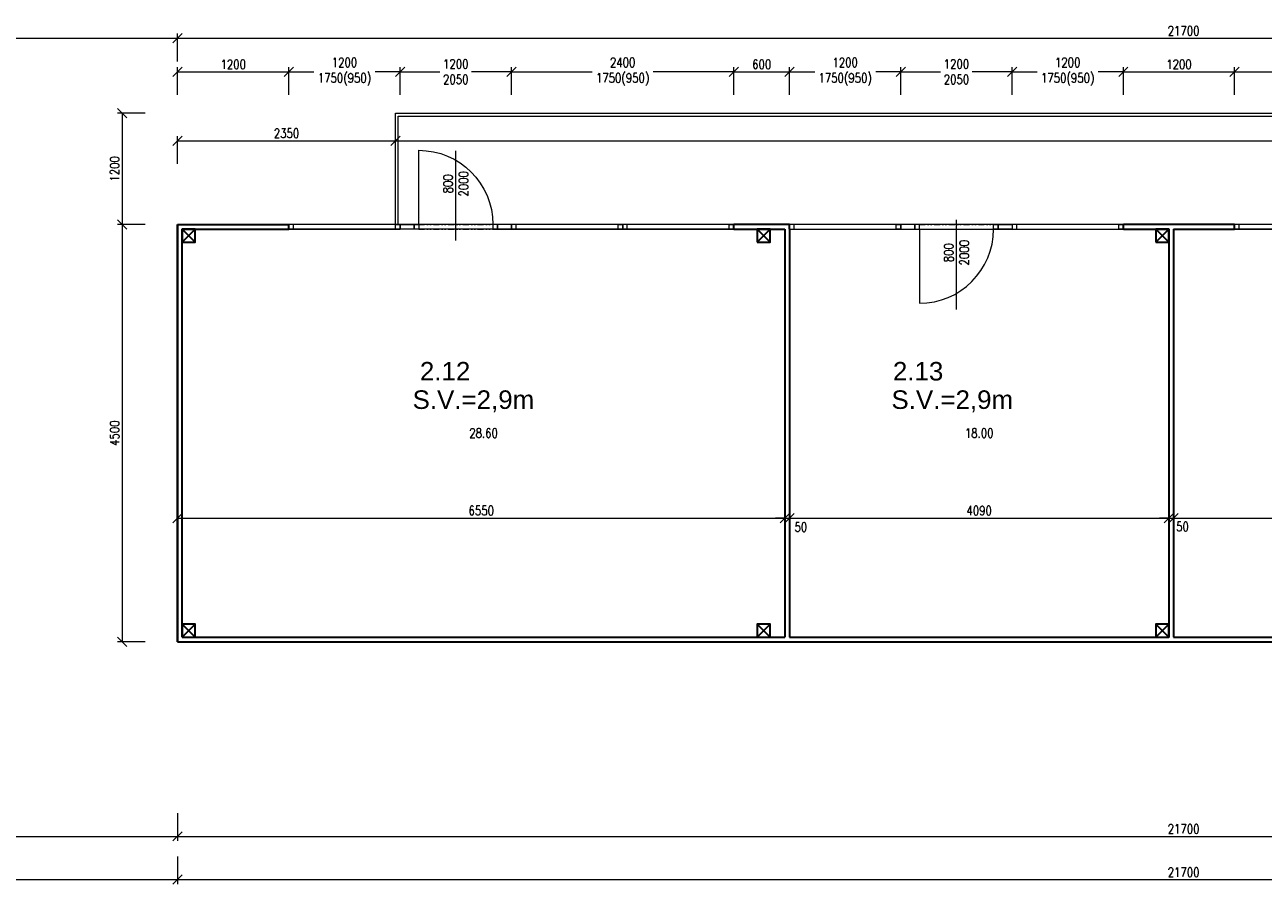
# Model space of a CAD drawing. Header units: millimetres. Extents: x -485339 to 350584, y -1189936 to 0.
# Tile 195 of 256: x 46097 to 59454, y -1083142 to -1073871. Entities that reach past the tile are written whole.
import ezdxf
from ezdxf.enums import TextEntityAlignment as Align

# ---------------------------------------------------------------- set-up
doc = ezdxf.new("R2010")
doc.units = ezdxf.units.MM
doc.header["$LTSCALE"] = 10
doc.linetypes.add('DĚLICÍ2', pattern=[15.875, 6.35, -3.175, 0, -3.175, 0, -3.175])
doc.layers.get('Defpoints').update_dxf_attribs({"color": 201})
for name, color, linetype, lineweight in [('St__otvory_dveře', 40, 'Continuous', 18), ('St_kóty', 132, 'Continuous', 18), ('St_otvory_okna', 40, 'Continuous', 18), ('St_plocha_místnosti', 250, 'Continuous', 18), ('St_popis_otvory', 40, 'Continuous', 18), ('St_sloupy_opláštění_půdorys', 25, 'Continuous', 35), ('St_čáry_obrys', 5, 'Continuous', 35), ('St_čáry_plné', 250, 'Continuous', 18)]:
    doc.layers.add(name, color=color, linetype=linetype, lineweight=lineweight)
doc.layers.add('St_plocha_místn', color=140, linetype='Continuous', lineweight=18, plot=False)
doc.styles.add('Andy', font='arial.ttf')
doc.styles.get("Standard").update_dxf_attribs({"font": 'simplex.shx', "width": 0.8})
doc.dimstyles.new('stavebníM50 vnitřní', dxfattribs={"dimtxt": 100, "dimasz": 100, "dimexe": 50, "dimexo": 100, "dimgap": 30, "dimtad": 1, "dimdec": 0, "dimtxsty": 'Standard', "dimblk": 'OBLIQUE', "dimcen": 2.5, "dimclrd": 256, "dimclre": 256, "dimclrt": 256, "dimadec": 0, "dimazin": 0, "dimtfac": 1, "dimtdec": 0, "dimtmove": 2, "dimatfit": 2, "dimldrblk": 'OBLIQUE', "dimfxl": 250, "dimfxlon": 1, "dimlwd": -1, "dimlwe": -1, "dimarcsym": 0})

# ---------------------------------------------------------------- blocks, each defined once
blk = doc.blocks.new('G$C325A9F68')
at = {"layer": 'St_otvory_okna', "ltscale": 2}
for points in [[(0, 0), (1200, 0), (1200, 50), (0, 50)], [(0, 0), (50, 0), (50, 50), (0, 50)], [(1200, 0), (1150, 0), (1150, 50), (1200, 50)]]:
    blk.add_lwpolyline(points, close=True, dxfattribs=at)
blk = doc.blocks.new('G$C51AC4435')
at = {"layer": 'St__otvory_dveře', "ltscale": 2}
for points in [[(0, 0), (50, 0), (50, -150), (0, -150)], [(0, -150), (50, -150), (50, -200), (0, -200)], [(0, -1050), (50, -1050), (50, -1000), (0, -1000)], [(0, -1200), (50, -1200), (50, -1050), (0, -1050)]]:
    blk.add_lwpolyline(points, close=True, dxfattribs=at)
at = {"layer": 'St__otvory_dveře', "linetype": 'DĚLICÍ2'}
for points in [[(0, -1000), (0, -200)], [(50, -1000), (50, -200)]]:
    blk.add_lwpolyline(points, dxfattribs=at)
at = {"layer": 'St__otvory_dveře', "ltscale": 2}
blk.add_lwpolyline([(50, -1000), (850, -1000)], dxfattribs=at)
blk.add_arc((50, -1000), 800, 0, 90, dxfattribs=at)
blk = doc.blocks.new('G$C2F820337')
at = {"layer": 'St_sloupy_opláštění_půdorys', "ltscale": 2}
blk.add_lwpolyline([(-70, -70), (70, -70), (70, 70), (-70, 70)], close=True, dxfattribs=at)
for points in [[(-70, 70), (70, -70)], [(70, 70), (-70, -70)]]:
    blk.add_lwpolyline(points, dxfattribs=at)
blk = doc.blocks.new('_OBLIQUE')
at = {"color": 0, "linetype": 'ByBlock'}
blk.add_line((-0.5, -0.5), (0.5, 0.5), dxfattribs=at)
blk = doc.blocks.new('*D6195')
at = {"layer": 'Defpoints', "color": 0}
for p in [(47745, -1076026), (47146, -1080526), (47745, -1080526)]:
    blk.add_point(p, dxfattribs=at)
at = {"layer": 'St_kóty'}
for p, q in [((47396, -1076026), (47096, -1076026)), ((47146, -1076026), (47146, -1080526)), ((47396, -1080526), (47096, -1080526))]:
    blk.add_line(p, q, dxfattribs=at)
at = {"layer": 'St_kóty', "linetype": 'ByBlock', "xscale": 100, "yscale": 100, "zscale": 100}
for p, rotation in [((47146, -1076026), 90), ((47146, -1080526), 270)]:
    blk.add_blockref('_OBLIQUE', p, dxfattribs=dict(at, rotation=rotation))
at = {"layer": 'St_kóty', "insert": (47066, -1078276), "char_height": 100, "attachment_point": 5, "rotation": 90}
blk.add_mtext('4500', dxfattribs=at)
blk = doc.blocks.new('*D6196')
at = {"layer": 'Defpoints', "color": 0}
for p in [(50095, -1074826), (47146, -1076026), (47745, -1076026)]:
    blk.add_point(p, dxfattribs=at)
at = {"layer": 'St_kóty'}
for p, q in [((47396, -1074826), (47096, -1074826)), ((47146, -1074826), (47146, -1076026)), ((47396, -1076026), (47096, -1076026))]:
    blk.add_line(p, q, dxfattribs=at)
at = {"layer": 'St_kóty', "linetype": 'ByBlock', "xscale": 100, "yscale": 100, "zscale": 100}
for p, rotation in [((47146, -1074826), 90), ((47146, -1076026), 270)]:
    blk.add_blockref('_OBLIQUE', p, dxfattribs=dict(at, rotation=rotation))
at = {"layer": 'St_kóty', "insert": (47066, -1075426), "char_height": 100, "attachment_point": 5, "rotation": 90}
blk.add_mtext('1200', dxfattribs=at)
blk = doc.blocks.new('*D6197')
at = {"layer": 'Defpoints', "color": 0}
for p in [(48945, -1074378), (47745, -1076026), (48945, -1076051)]:
    blk.add_point(p, dxfattribs=at)
at = {"layer": 'St_kóty'}
for p, q in [((47745, -1074628), (47745, -1074328)), ((47745, -1074378), (48945, -1074378)), ((48945, -1074628), (48945, -1074328))]:
    blk.add_line(p, q, dxfattribs=at)
at = {"layer": 'St_kóty', "linetype": 'ByBlock', "xscale": 100, "yscale": 100, "zscale": 100, "rotation": 180}
blk.add_blockref('_OBLIQUE', (47745, -1074378), dxfattribs=at)
at = {"layer": 'St_kóty', "linetype": 'ByBlock', "xscale": 100, "yscale": 100, "zscale": 100}
blk.add_blockref('_OBLIQUE', (48945, -1074378), dxfattribs=at)
at = {"layer": 'St_kóty', "insert": (48345, -1074298), "char_height": 100, "attachment_point": 5}
blk.add_mtext('1200', dxfattribs=at)
blk = doc.blocks.new('*D6198')
at = {"layer": 'Defpoints', "color": 0}
for p in [(50145, -1074378), (48945, -1076051), (50145, -1076051)]:
    blk.add_point(p, dxfattribs=at)
at = {"layer": 'St_kóty'}
for p, q in [((48945, -1074628), (48945, -1074328)), ((48945, -1074378), (49216, -1074378)), ((50145, -1074378), (49874, -1074378)), ((50145, -1074628), (50145, -1074328))]:
    blk.add_line(p, q, dxfattribs=at)
at = {"layer": 'St_kóty', "linetype": 'ByBlock', "xscale": 100, "yscale": 100, "zscale": 100, "rotation": 180}
blk.add_blockref('_OBLIQUE', (48945, -1074378), dxfattribs=at)
at = {"layer": 'St_kóty', "linetype": 'ByBlock', "xscale": 100, "yscale": 100, "zscale": 100}
blk.add_blockref('_OBLIQUE', (50145, -1074378), dxfattribs=at)
at = {"layer": 'St_kóty', "insert": (49545, -1074378), "char_height": 100, "attachment_point": 5}
blk.add_mtext('1200\\P1750(950)', dxfattribs=at)
blk = doc.blocks.new('*D6199')
at = {"layer": 'Defpoints', "color": 0}
for p in [(51345, -1074378), (50145, -1076051), (51345, -1076051)]:
    blk.add_point(p, dxfattribs=at)
at = {"layer": 'St_kóty'}
for p, q in [((50145, -1074628), (50145, -1074328)), ((50145, -1074378), (50574, -1074378)), ((51345, -1074378), (50916, -1074378)), ((51345, -1074628), (51345, -1074328))]:
    blk.add_line(p, q, dxfattribs=at)
at = {"layer": 'St_kóty', "linetype": 'ByBlock', "xscale": 100, "yscale": 100, "zscale": 100, "rotation": 180}
blk.add_blockref('_OBLIQUE', (50145, -1074378), dxfattribs=at)
at = {"layer": 'St_kóty', "linetype": 'ByBlock', "xscale": 100, "yscale": 100, "zscale": 100}
blk.add_blockref('_OBLIQUE', (51345, -1074378), dxfattribs=at)
at = {"layer": 'St_kóty', "insert": (50745, -1074378), "char_height": 100, "attachment_point": 5}
blk.add_mtext('1200\\P2050', dxfattribs=at)
blk = doc.blocks.new('*D6200')
at = {"layer": 'Defpoints', "color": 0}
for p in [(53745, -1074378), (51345, -1076051), (53745, -1076051)]:
    blk.add_point(p, dxfattribs=at)
at = {"layer": 'St_kóty'}
for p, q in [((51345, -1074628), (51345, -1074328)), ((51345, -1074378), (52216, -1074378)), ((53745, -1074378), (52874, -1074378)), ((53745, -1074628), (53745, -1074328))]:
    blk.add_line(p, q, dxfattribs=at)
at = {"layer": 'St_kóty', "linetype": 'ByBlock', "xscale": 100, "yscale": 100, "zscale": 100, "rotation": 180}
blk.add_blockref('_OBLIQUE', (51345, -1074378), dxfattribs=at)
at = {"layer": 'St_kóty', "linetype": 'ByBlock', "xscale": 100, "yscale": 100, "zscale": 100}
blk.add_blockref('_OBLIQUE', (53745, -1074378), dxfattribs=at)
at = {"layer": 'St_kóty', "insert": (52545, -1074378), "char_height": 100, "attachment_point": 5}
blk.add_mtext('2400\\P1750(950)', dxfattribs=at)
blk = doc.blocks.new('*D6201')
at = {"layer": 'Defpoints', "color": 0}
for p in [(54345, -1074378), (53745, -1076051), (54345, -1076051)]:
    blk.add_point(p, dxfattribs=at)
at = {"layer": 'St_kóty'}
for p, q in [((53745, -1074628), (53745, -1074328)), ((53745, -1074378), (54345, -1074378)), ((54345, -1074628), (54345, -1074328))]:
    blk.add_line(p, q, dxfattribs=at)
at = {"layer": 'St_kóty', "linetype": 'ByBlock', "xscale": 100, "yscale": 100, "zscale": 100, "rotation": 180}
blk.add_blockref('_OBLIQUE', (53745, -1074378), dxfattribs=at)
at = {"layer": 'St_kóty', "linetype": 'ByBlock', "xscale": 100, "yscale": 100, "zscale": 100}
blk.add_blockref('_OBLIQUE', (54345, -1074378), dxfattribs=at)
at = {"layer": 'St_kóty', "insert": (54045, -1074298), "char_height": 100, "attachment_point": 5}
blk.add_mtext('600', dxfattribs=at)
blk = doc.blocks.new('*D6202')
at = {"layer": 'Defpoints', "color": 0}
for p in [(55545, -1074378), (54345, -1076051), (55545, -1076051)]:
    blk.add_point(p, dxfattribs=at)
at = {"layer": 'St_kóty'}
for p, q in [((54345, -1074628), (54345, -1074328)), ((54345, -1074378), (54616, -1074378)), ((55545, -1074378), (55274, -1074378)), ((55545, -1074628), (55545, -1074328))]:
    blk.add_line(p, q, dxfattribs=at)
at = {"layer": 'St_kóty', "linetype": 'ByBlock', "xscale": 100, "yscale": 100, "zscale": 100, "rotation": 180}
blk.add_blockref('_OBLIQUE', (54345, -1074378), dxfattribs=at)
at = {"layer": 'St_kóty', "linetype": 'ByBlock', "xscale": 100, "yscale": 100, "zscale": 100}
blk.add_blockref('_OBLIQUE', (55545, -1074378), dxfattribs=at)
at = {"layer": 'St_kóty', "insert": (54945, -1074378), "char_height": 100, "attachment_point": 5}
blk.add_mtext('1200\\P1750(950)', dxfattribs=at)
blk = doc.blocks.new('*D6203')
at = {"layer": 'Defpoints', "color": 0}
for p in [(56745, -1074378), (55545, -1076051), (56745, -1076051)]:
    blk.add_point(p, dxfattribs=at)
at = {"layer": 'St_kóty'}
for p, q in [((55545, -1074628), (55545, -1074328)), ((55545, -1074378), (55974, -1074378)), ((56745, -1074378), (56316, -1074378)), ((56745, -1074628), (56745, -1074328))]:
    blk.add_line(p, q, dxfattribs=at)
at = {"layer": 'St_kóty', "linetype": 'ByBlock', "xscale": 100, "yscale": 100, "zscale": 100, "rotation": 180}
blk.add_blockref('_OBLIQUE', (55545, -1074378), dxfattribs=at)
at = {"layer": 'St_kóty', "linetype": 'ByBlock', "xscale": 100, "yscale": 100, "zscale": 100}
blk.add_blockref('_OBLIQUE', (56745, -1074378), dxfattribs=at)
at = {"layer": 'St_kóty', "insert": (56145, -1074378), "char_height": 100, "attachment_point": 5}
blk.add_mtext('1200\\P2050', dxfattribs=at)
blk = doc.blocks.new('*D6204')
at = {"layer": 'Defpoints', "color": 0}
for p in [(57945, -1074378), (57945, -1076026), (56745, -1076051)]:
    blk.add_point(p, dxfattribs=at)
at = {"layer": 'St_kóty'}
for p, q in [((56745, -1074628), (56745, -1074328)), ((56745, -1074378), (57016, -1074378)), ((57945, -1074378), (57674, -1074378)), ((57945, -1074628), (57945, -1074328))]:
    blk.add_line(p, q, dxfattribs=at)
at = {"layer": 'St_kóty', "linetype": 'ByBlock', "xscale": 100, "yscale": 100, "zscale": 100, "rotation": 180}
blk.add_blockref('_OBLIQUE', (56745, -1074378), dxfattribs=at)
at = {"layer": 'St_kóty', "linetype": 'ByBlock', "xscale": 100, "yscale": 100, "zscale": 100}
blk.add_blockref('_OBLIQUE', (57945, -1074378), dxfattribs=at)
at = {"layer": 'St_kóty', "insert": (57345, -1074378), "char_height": 100, "attachment_point": 5}
blk.add_mtext('1200\\P1750(950)', dxfattribs=at)
blk = doc.blocks.new('*D6205')
at = {"layer": 'Defpoints', "color": 0}
for p in [(59145, -1074378), (57945, -1076026), (59145, -1076026)]:
    blk.add_point(p, dxfattribs=at)
at = {"layer": 'St_kóty'}
for p, q in [((57945, -1074628), (57945, -1074328)), ((57945, -1074378), (59145, -1074378)), ((59145, -1074628), (59145, -1074328))]:
    blk.add_line(p, q, dxfattribs=at)
at = {"layer": 'St_kóty', "linetype": 'ByBlock', "xscale": 100, "yscale": 100, "zscale": 100, "rotation": 180}
blk.add_blockref('_OBLIQUE', (57945, -1074378), dxfattribs=at)
at = {"layer": 'St_kóty', "linetype": 'ByBlock', "xscale": 100, "yscale": 100, "zscale": 100}
blk.add_blockref('_OBLIQUE', (59145, -1074378), dxfattribs=at)
at = {"layer": 'St_kóty', "insert": (58545, -1074298), "char_height": 100, "attachment_point": 5}
blk.add_mtext('1200', dxfattribs=at)
blk = doc.blocks.new('*D6206')
at = {"layer": 'Defpoints', "color": 0}
for p in [(61545, -1074378), (59145, -1076026), (61545, -1076051)]:
    blk.add_point(p, dxfattribs=at)
at = {"layer": 'St_kóty'}
for p, q in [((59145, -1074628), (59145, -1074328)), ((59145, -1074378), (60016, -1074378)), ((61545, -1074378), (60674, -1074378)), ((61545, -1074628), (61545, -1074328))]:
    blk.add_line(p, q, dxfattribs=at)
at = {"layer": 'St_kóty', "linetype": 'ByBlock', "xscale": 100, "yscale": 100, "zscale": 100, "rotation": 180}
blk.add_blockref('_OBLIQUE', (59145, -1074378), dxfattribs=at)
at = {"layer": 'St_kóty', "linetype": 'ByBlock', "xscale": 100, "yscale": 100, "zscale": 100}
blk.add_blockref('_OBLIQUE', (61545, -1074378), dxfattribs=at)
at = {"layer": 'St_kóty', "insert": (60345, -1074378), "char_height": 100, "attachment_point": 5}
blk.add_mtext('2400\\P1750(950)', dxfattribs=at)
blk = doc.blocks.new('*D6220')
at = {"layer": 'Defpoints', "color": 0}
for p in [(50095, -1075122), (50095, -1075426), (47745, -1076026)]:
    blk.add_point(p, dxfattribs=at)
at = {"layer": 'St_kóty'}
for p, q in [((47745, -1075372), (47745, -1075072)), ((50095, -1075326), (50095, -1075072)), ((47745, -1075122), (50095, -1075122))]:
    blk.add_line(p, q, dxfattribs=at)
at = {"layer": 'St_kóty', "linetype": 'ByBlock', "xscale": 100, "yscale": 100, "zscale": 100, "rotation": 180}
blk.add_blockref('_OBLIQUE', (47745, -1075122), dxfattribs=at)
at = {"layer": 'St_kóty', "linetype": 'ByBlock', "xscale": 100, "yscale": 100, "zscale": 100}
blk.add_blockref('_OBLIQUE', (50095, -1075122), dxfattribs=at)
at = {"layer": 'St_kóty', "insert": (48920, -1075042), "char_height": 100, "attachment_point": 5}
blk.add_mtext('2350', dxfattribs=at)
blk = doc.blocks.new('*D6221')
at = {"layer": 'Defpoints', "color": 0}
for p in [(70345, -1074826), (70345, -1075122), (50095, -1075426)]:
    blk.add_point(p, dxfattribs=at)
at = {"layer": 'St_kóty'}
for p, q in [((70345, -1074926), (70345, -1075172)), ((50095, -1075326), (50095, -1075072)), ((50095, -1075122), (70345, -1075122))]:
    blk.add_line(p, q, dxfattribs=at)
at = {"layer": 'St_kóty', "linetype": 'ByBlock', "xscale": 100, "yscale": 100, "zscale": 100, "rotation": 180}
blk.add_blockref('_OBLIQUE', (50095, -1075122), dxfattribs=at)
at = {"layer": 'St_kóty', "linetype": 'ByBlock', "xscale": 100, "yscale": 100, "zscale": 100}
blk.add_blockref('_OBLIQUE', (70345, -1075122), dxfattribs=at)
at = {"layer": 'St_kóty', "insert": (60220, -1075042), "char_height": 100, "attachment_point": 5}
blk.add_mtext('20250', dxfattribs=at)
blk = doc.blocks.new('*D6223')
at = {"layer": 'Defpoints', "color": 0}
for p in [(54295, -1079192), (47745, -1080526), (54295, -1080476)]:
    blk.add_point(p, dxfattribs=at)
at = {"layer": 'St_kóty'}
for p, q in [((47745, -1079442), (47745, -1079142)), ((47745, -1079192), (54295, -1079192)), ((54295, -1079442), (54295, -1079142))]:
    blk.add_line(p, q, dxfattribs=at)
at = {"layer": 'St_kóty', "linetype": 'ByBlock', "xscale": 100, "yscale": 100, "zscale": 100, "rotation": 180}
blk.add_blockref('_OBLIQUE', (47745, -1079192), dxfattribs=at)
at = {"layer": 'St_kóty', "linetype": 'ByBlock', "xscale": 100, "yscale": 100, "zscale": 100}
blk.add_blockref('_OBLIQUE', (54295, -1079192), dxfattribs=at)
at = {"layer": 'St_kóty', "insert": (51020, -1079112), "char_height": 100, "attachment_point": 5}
blk.add_mtext('6550', dxfattribs=at)
blk = doc.blocks.new('*D6224')
at = {"layer": 'Defpoints', "color": 0}
for p in [(54345, -1079192), (54295, -1080476), (54345, -1080476)]:
    blk.add_point(p, dxfattribs=at)
at = {"layer": 'St_kóty'}
for p, q in [((54295, -1079192), (54195, -1079192)), ((54295, -1079442), (54295, -1079142)), ((54295, -1079192), (54345, -1079192)), ((54345, -1079442), (54345, -1079142)), ((54345, -1079192), (54445, -1079192))]:
    blk.add_line(p, q, dxfattribs=at)
at = {"layer": 'St_kóty', "linetype": 'ByBlock', "xscale": 100, "yscale": 100, "zscale": 100}
blk.add_blockref('_OBLIQUE', (54295, -1079192), dxfattribs=at)
at = {"layer": 'St_kóty', "linetype": 'ByBlock', "xscale": 100, "yscale": 100, "zscale": 100, "rotation": 180}
blk.add_blockref('_OBLIQUE', (54345, -1079192), dxfattribs=at)
at = {"layer": 'St_kóty', "insert": (54467, -1079289), "char_height": 100, "attachment_point": 5}
blk.add_mtext('50', dxfattribs=at)
blk = doc.blocks.new('*D6225')
at = {"layer": 'Defpoints', "color": 0}
for p in [(58435, -1079192), (58435, -1080336), (54345, -1080476)]:
    blk.add_point(p, dxfattribs=at)
at = {"layer": 'St_kóty'}
for p, q in [((54345, -1079442), (54345, -1079142)), ((54345, -1079192), (58435, -1079192)), ((58435, -1079442), (58435, -1079142))]:
    blk.add_line(p, q, dxfattribs=at)
at = {"layer": 'St_kóty', "linetype": 'ByBlock', "xscale": 100, "yscale": 100, "zscale": 100, "rotation": 180}
blk.add_blockref('_OBLIQUE', (54345, -1079192), dxfattribs=at)
at = {"layer": 'St_kóty', "linetype": 'ByBlock', "xscale": 100, "yscale": 100, "zscale": 100}
blk.add_blockref('_OBLIQUE', (58435, -1079192), dxfattribs=at)
at = {"layer": 'St_kóty', "insert": (56390, -1079112), "char_height": 100, "attachment_point": 5}
blk.add_mtext('4090', dxfattribs=at)
blk = doc.blocks.new('*D6226')
at = {"layer": 'Defpoints', "color": 0}
for p in [(58485, -1079192), (58435, -1080336), (58485, -1080476)]:
    blk.add_point(p, dxfattribs=at)
at = {"layer": 'St_kóty'}
for p, q in [((58435, -1079192), (58335, -1079192)), ((58435, -1079442), (58435, -1079142)), ((58435, -1079192), (58485, -1079192)), ((58485, -1079442), (58485, -1079142)), ((58485, -1079192), (58585, -1079192))]:
    blk.add_line(p, q, dxfattribs=at)
at = {"layer": 'St_kóty', "linetype": 'ByBlock', "xscale": 100, "yscale": 100, "zscale": 100}
blk.add_blockref('_OBLIQUE', (58435, -1079192), dxfattribs=at)
at = {"layer": 'St_kóty', "linetype": 'ByBlock', "xscale": 100, "yscale": 100, "zscale": 100, "rotation": 180}
blk.add_blockref('_OBLIQUE', (58485, -1079192), dxfattribs=at)
at = {"layer": 'St_kóty', "insert": (58583, -1079284), "char_height": 100, "attachment_point": 5}
blk.add_mtext('50', dxfattribs=at)
blk = doc.blocks.new('*D6227')
at = {"layer": 'Defpoints', "color": 0}
for p in [(63145, -1079192), (58485, -1080476), (63145, -1080476)]:
    blk.add_point(p, dxfattribs=at)
at = {"layer": 'St_kóty'}
for p, q in [((58485, -1079442), (58485, -1079142)), ((58485, -1079192), (63145, -1079192)), ((63145, -1079442), (63145, -1079142))]:
    blk.add_line(p, q, dxfattribs=at)
at = {"layer": 'St_kóty', "linetype": 'ByBlock', "xscale": 100, "yscale": 100, "zscale": 100, "rotation": 180}
blk.add_blockref('_OBLIQUE', (58485, -1079192), dxfattribs=at)
at = {"layer": 'St_kóty', "linetype": 'ByBlock', "xscale": 100, "yscale": 100, "zscale": 100}
blk.add_blockref('_OBLIQUE', (63145, -1079192), dxfattribs=at)
at = {"layer": 'St_kóty', "insert": (60815, -1079112), "char_height": 100, "attachment_point": 5}
blk.add_mtext('4660', dxfattribs=at)
blk = doc.blocks.new('*D6239')
at = {"layer": 'Defpoints', "color": 0}
for p in [(47745, -1074017), (39915, -1076026), (47745, -1076026)]:
    blk.add_point(p, dxfattribs=at)
at = {"layer": 'St_kóty'}
for p, q in [((39915, -1074267), (39915, -1073967)), ((39915, -1074017), (47745, -1074017)), ((47745, -1074267), (47745, -1073967))]:
    blk.add_line(p, q, dxfattribs=at)
at = {"layer": 'St_kóty', "linetype": 'ByBlock', "xscale": 100, "yscale": 100, "zscale": 100, "rotation": 180}
blk.add_blockref('_OBLIQUE', (39915, -1074017), dxfattribs=at)
at = {"layer": 'St_kóty', "linetype": 'ByBlock', "xscale": 100, "yscale": 100, "zscale": 100}
blk.add_blockref('_OBLIQUE', (47745, -1074017), dxfattribs=at)
at = {"layer": 'St_kóty', "insert": (43830, -1073937), "char_height": 100, "attachment_point": 5}
blk.add_mtext('7830', dxfattribs=at)
blk = doc.blocks.new('*D6240')
at = {"layer": 'Defpoints', "color": 0}
for p in [(69445, -1074017), (47745, -1076026), (69445, -1076026)]:
    blk.add_point(p, dxfattribs=at)
at = {"layer": 'St_kóty'}
for p, q in [((47745, -1074267), (47745, -1073967)), ((47745, -1074017), (69445, -1074017)), ((69445, -1074267), (69445, -1073967))]:
    blk.add_line(p, q, dxfattribs=at)
at = {"layer": 'St_kóty', "linetype": 'ByBlock', "xscale": 100, "yscale": 100, "zscale": 100, "rotation": 180}
blk.add_blockref('_OBLIQUE', (47745, -1074017), dxfattribs=at)
at = {"layer": 'St_kóty', "linetype": 'ByBlock', "xscale": 100, "yscale": 100, "zscale": 100}
blk.add_blockref('_OBLIQUE', (69445, -1074017), dxfattribs=at)
at = {"layer": 'St_kóty', "insert": (58595, -1073937), "char_height": 100, "attachment_point": 5}
blk.add_mtext('21700', dxfattribs=at)
blk = doc.blocks.new('*D6301')
at = {"layer": 'Defpoints', "color": 0}
for p in [(39915, -1080821), (47745, -1080821), (47745, -1082625)]:
    blk.add_point(p, dxfattribs=at)
at = {"layer": 'St_kóty'}
for p, q in [((39915, -1082375), (39915, -1082675)), ((47745, -1082375), (47745, -1082675)), ((39915, -1082625), (47745, -1082625))]:
    blk.add_line(p, q, dxfattribs=at)
at = {"layer": 'St_kóty', "linetype": 'ByBlock', "xscale": 100, "yscale": 100, "zscale": 100, "rotation": 180}
blk.add_blockref('_OBLIQUE', (39915, -1082625), dxfattribs=at)
at = {"layer": 'St_kóty', "linetype": 'ByBlock', "xscale": 100, "yscale": 100, "zscale": 100}
blk.add_blockref('_OBLIQUE', (47745, -1082625), dxfattribs=at)
at = {"layer": 'St_kóty', "insert": (43830, -1082545), "char_height": 100, "attachment_point": 5}
blk.add_mtext('7830', dxfattribs=at)
blk = doc.blocks.new('*D6302')
at = {"layer": 'Defpoints', "color": 0}
for p in [(47745, -1080821), (69445, -1080821), (69445, -1082625)]:
    blk.add_point(p, dxfattribs=at)
at = {"layer": 'St_kóty'}
for p, q in [((47745, -1082375), (47745, -1082675)), ((69445, -1082375), (69445, -1082675)), ((47745, -1082625), (69445, -1082625))]:
    blk.add_line(p, q, dxfattribs=at)
at = {"layer": 'St_kóty', "linetype": 'ByBlock', "xscale": 100, "yscale": 100, "zscale": 100, "rotation": 180}
blk.add_blockref('_OBLIQUE', (47745, -1082625), dxfattribs=at)
at = {"layer": 'St_kóty', "linetype": 'ByBlock', "xscale": 100, "yscale": 100, "zscale": 100}
blk.add_blockref('_OBLIQUE', (69445, -1082625), dxfattribs=at)
at = {"layer": 'St_kóty', "insert": (58595, -1082545), "char_height": 100, "attachment_point": 5}
blk.add_mtext('21700', dxfattribs=at)
blk = doc.blocks.new('*D6327')
at = {"layer": 'Defpoints', "color": 0}
for p in [(39915, -1080526), (47745, -1080526), (47745, -1083092)]:
    blk.add_point(p, dxfattribs=at)
at = {"layer": 'St_kóty'}
for p, q in [((39915, -1082842), (39915, -1083142)), ((47745, -1082842), (47745, -1083142)), ((39915, -1083092), (47745, -1083092))]:
    blk.add_line(p, q, dxfattribs=at)
at = {"layer": 'St_kóty', "linetype": 'ByBlock', "xscale": 100, "yscale": 100, "zscale": 100, "rotation": 180}
blk.add_blockref('_OBLIQUE', (39915, -1083092), dxfattribs=at)
at = {"layer": 'St_kóty', "linetype": 'ByBlock', "xscale": 100, "yscale": 100, "zscale": 100}
blk.add_blockref('_OBLIQUE', (47745, -1083092), dxfattribs=at)
at = {"layer": 'St_kóty', "insert": (43830, -1083012), "char_height": 100, "attachment_point": 5}
blk.add_mtext('7830', dxfattribs=at)
blk = doc.blocks.new('*D6328')
at = {"layer": 'Defpoints', "color": 0}
for p in [(47745, -1080526), (69445, -1080526), (69445, -1083092)]:
    blk.add_point(p, dxfattribs=at)
at = {"layer": 'St_kóty'}
for p, q in [((47745, -1082842), (47745, -1083142)), ((69445, -1082842), (69445, -1083142)), ((47745, -1083092), (69445, -1083092))]:
    blk.add_line(p, q, dxfattribs=at)
at = {"layer": 'St_kóty', "linetype": 'ByBlock', "xscale": 100, "yscale": 100, "zscale": 100, "rotation": 180}
blk.add_blockref('_OBLIQUE', (47745, -1083092), dxfattribs=at)
at = {"layer": 'St_kóty', "linetype": 'ByBlock', "xscale": 100, "yscale": 100, "zscale": 100}
blk.add_blockref('_OBLIQUE', (69445, -1083092), dxfattribs=at)
at = {"layer": 'St_kóty', "insert": (58595, -1083012), "char_height": 100, "attachment_point": 5}
blk.add_mtext('21700', dxfattribs=at)

msp = doc.modelspace()

# ---------------------------------------------------------------- linework, layer by layer
at = {"layer": 'St_plocha_místn'}
for points in [[(50095.3, -1074825.7), (70345.3, -1074825.7), (70345.3, -1076225.7), (69445.3, -1076225.7), (69445.3, -1076025.7), (50095.3, -1076025.7)], [(47795.3, -1080475.7), (54295.3, -1080475.7), (54295.3, -1076075.7), (47795.3, -1076075.7)], [(54345.3, -1076075.7), (58435.3, -1076075.7), (58435.3, -1080475.7), (54345.3, -1080475.7)], [(58485.3, -1080475.7), (63145.3, -1080475.7), (63145.3, -1076075.7), (58485.3, -1076075.7)]]:
    msp.add_lwpolyline(points, close=True, dxfattribs=at)
at = {"layer": 'St_popis_otvory'}
for points in [[(50745.3, -1076198.6), (50745.3, -1075232.4)], [(56145.3, -1076941.5), (56145.3, -1075975.3)]]:
    msp.add_lwpolyline(points, dxfattribs=at)
at = {"layer": 'St_čáry_obrys', "ltscale": 2}
msp.add_lwpolyline([(47745.3, -1076025.7), (47745.3, -1080525.7)], dxfattribs=at)
at = {"layer": 'St_čáry_obrys'}
for points in [[(47745.3, -1080525.7), (47745.3, -1076025.7)], [(47745.3, -1076025.7), (47924.2, -1076025.7), (48945.3, -1076025.7)], [(48945.3, -1076075.7), (48945.3, -1076025.7)], [(53745.3, -1076075.7), (53745.3, -1076025.7)], [(54345.3, -1076025.7), (53745.3, -1076025.7)], [(54345.3, -1076075.7), (54345.3, -1076025.7)], [(57945.3, -1076075.7), (57945.3, -1076025.7)], [(59145.3, -1076025.7), (57945.3, -1076025.7)], [(59145.3, -1076075.7), (59145.3, -1076025.7)], [(47795.3, -1080475.7), (47795.3, -1076075.7)], [(47795.3, -1076075.7), (47924.2, -1076075.7), (48945.3, -1076075.7)], [(53745.3, -1076075.7), (54295.3, -1076075.7)], [(54295.3, -1076075.7), (54295.3, -1080475.7)], [(54345.3, -1076075.7), (54345.3, -1080475.7)], [(57945.3, -1076075.7), (58435.3, -1076075.7)], [(58435.3, -1076075.7), (58435.3, -1080475.7)], [(58485.3, -1076075.7), (59145.3, -1076075.7)], [(58485.3, -1076075.7), (58485.3, -1080475.7)], [(47745.3, -1080525.7), (69445.3, -1080525.7)], [(47795.3, -1080475.7), (54295.3, -1080475.7)], [(54345.3, -1080475.7), (58435.3, -1080475.7)], [(58485.3, -1080475.7), (63145.3, -1080475.7)]]:
    msp.add_lwpolyline(points, dxfattribs=at)
at = {"layer": 'St_čáry_plné'}
for points in [[(50095.3, -1076025.7), (50095.3, -1074825.7), (69445.3, -1074825.7), (70345.3, -1074825.7), (70345.3, -1079225.7)], [(50125.3, -1076025.7), (50125.3, -1074855.7), (69445.3, -1074855.7), (70315.3, -1074855.7), (70315.3, -1079255.7)]]:
    msp.add_lwpolyline(points, dxfattribs=at)

# ---------------------------------------------------------------- block references
at = {"layer": 'St__otvory_dveře', "ltscale": 2, "xscale": -1, "rotation": 270}
msp.add_blockref('G$C51AC4435', (51345.3, -1076075.7), dxfattribs=at)
at = {"layer": 'St__otvory_dveře', "ltscale": 2, "rotation": 270}
msp.add_blockref('G$C51AC4435', (56745.3, -1076025.7), dxfattribs=at)
at = {"layer": 'St_otvory_okna', "ltscale": 2}
for p in [(48945.3, -1076075.7), (51345.3, -1076075.7), (52545.3, -1076075.7), (54345.3, -1076075.7), (56745.3, -1076075.7), (59145.3, -1076075.7)]:
    msp.add_blockref('G$C325A9F68', p, dxfattribs=at)
at = {"layer": 'St_sloupy_opláštění_půdorys', "ltscale": 2}
for p in [(47865.3, -1076145.7), (54065.3, -1076145.7), (58365.3, -1076145.7), (47865.3, -1080405.7), (54065.3, -1080405.7), (58365.3, -1080405.7)]:
    msp.add_blockref('G$C2F820337', p, dxfattribs=at)

# ---------------------------------------------------------------- texts
at = {"layer": 'St_plocha_místn', "width": 0.8}
for s, p in [('28.60', (51045.3, -1078275.7)), ('18.00', (56390.3, -1078275.7))]:
    msp.add_text(s, height=100, dxfattribs=at).set_placement(p, align=Align.MIDDLE_CENTER)
at = {"layer": 'St_plocha_místnosti', "ltscale": 2, "style": 'Andy'}
for s, p in [('2.12', (50358.2, -1077708.3)), ('2.13', (55459.7, -1077708.3)), ('S.V.=2,9m', (50279.3, -1078014.9)), ('S.V.=2,9m', (55444.1, -1078014.9))]:
    msp.add_text(s, height=200, dxfattribs=at).set_placement(p)
at = {"layer": 'St_popis_otvory', "char_height": 100, "width": 1342.526, "attachment_point": 5, "rotation": 90}
for insert in [(50745.3, -1075587.4), (56145.3, -1076330.2)]:
    msp.add_mtext('800\\P2000', dxfattribs=dict(at, insert=insert))

# ---------------------------------------------------------------- dimensions: what is measured, and where the dimension line sits
at = {"layer": 'St_kóty'}
for base, p1, p2, picture, middle in [((47745.3, -1074017.1), (39915.3, -1076025.7), (47745.3, -1076025.7), '*D6239', (43830.3, -1073937.1)), ((69445.3, -1074017.1), (47745.3, -1076025.7), (69445.3, -1076025.7), '*D6240', (58595.3, -1073937.1)), ((48945.3, -1074377.8), (47745.3, -1076025.7), (48945.3, -1076050.7), '*D6197', (48345.3, -1074297.8)), ((54345.3, -1074377.8), (53745.3, -1076050.7), (54345.3, -1076050.7), '*D6201', (54045.3, -1074297.8)), ((59145.3, -1074377.8), (57945.3, -1076025.7), (59145.3, -1076025.7), '*D6205', (58545.3, -1074297.8)), ((70345.3, -1075121.6), (50095.3, -1075425.7), (70345.3, -1074825.7), '*D6221', (60220.3, -1075041.6)), ((50095.3, -1075121.6), (47745.3, -1076025.7), (50095.3, -1075425.7), '*D6220', (48920.3, -1075041.6)), ((54295.3, -1079191.7), (47745.3, -1080525.7), (54295.3, -1080475.7), '*D6223', (51020.3, -1079111.7)), ((58435.3, -1079191.7), (54345.3, -1080475.7), (58435.3, -1080335.7), '*D6225', (56390.3, -1079111.7)), ((63145.3, -1079191.7), (58485.3, -1080475.7), (63145.3, -1080475.7), '*D6227', (60815.3, -1079111.7)), ((47745.3, -1083091.6), (39915.3, -1080525.7), (47745.3, -1080525.7), '*D6327', (43830.3, -1083011.6)), ((69445.3, -1083091.6), (47745.3, -1080525.7), (69445.3, -1080525.7), '*D6328', (58595.3, -1083011.6)), ((47745.3, -1082624.9), (39915.3, -1080821.3), (47745.3, -1080821.3), '*D6301', (43830.3, -1082544.9)), ((69445.3, -1082624.9), (47745.3, -1080821.3), (69445.3, -1080821.3), '*D6302', (58595.3, -1082544.9))]:
    dim = msp.add_linear_dim(base=base, p1=p1, p2=p2, dimstyle='stavebníM50 vnitřní', dxfattribs=at)
    dim.commit()
    dim.dimension.update_dxf_attribs({"geometry": picture, "text_midpoint": middle})
for base, p1, p2, text, picture, middle in [((50145.3, -1074377.8), (48945.3, -1076050.7), (50145.3, -1076050.7), '<>\\P1750(950)', '*D6198', (49545.3, -1074377.8)), ((51345.3, -1074377.8), (50145.3, -1076050.7), (51345.3, -1076050.7), '<>\\P2050', '*D6199', (50745.3, -1074377.8)), ((53745.3, -1074377.8), (51345.3, -1076050.7), (53745.3, -1076050.7), '<>\\P1750(950)', '*D6200', (52545.3, -1074377.8)), ((55545.3, -1074377.8), (54345.3, -1076050.7), (55545.3, -1076050.7), '<>\\P1750(950)', '*D6202', (54945.3, -1074377.8)), ((56745.3, -1074377.8), (55545.3, -1076050.7), (56745.3, -1076050.7), '<>\\P2050', '*D6203', (56145.3, -1074377.8)), ((57945.3, -1074377.8), (56745.3, -1076050.7), (57945.3, -1076025.7), '<>\\P1750(950)', '*D6204', (57345.3, -1074377.8)), ((61545.3, -1074377.8), (59145.3, -1076025.7), (61545.3, -1076050.7), '<>\\P1750(950)', '*D6206', (60345.3, -1074377.8))]:
    dim = msp.add_linear_dim(base=base, p1=p1, p2=p2, text=text, dimstyle='stavebníM50 vnitřní', override={"dimtxsty": 'Standard'}, dxfattribs=at)
    dim.commit()
    dim.dimension.update_dxf_attribs({"geometry": picture, "text_midpoint": middle, "dimtype": 160})
for base, p1, p2, picture, middle in [((47146.5, -1076025.7), (50095.3, -1074825.7), (47745.3, -1076025.7), '*D6196', (47066.5, -1075425.7)), ((47146.5, -1080525.7), (47745.3, -1076025.7), (47745.3, -1080525.7), '*D6195', (47066.5, -1078275.7))]:
    dim = msp.add_linear_dim(base=base, p1=p1, p2=p2, angle=90, dimstyle='stavebníM50 vnitřní', dxfattribs=at)
    dim.commit()
    dim.dimension.update_dxf_attribs({"geometry": picture, "text_midpoint": middle})
for base, p1, p2, picture, middle in [((54345.3, -1079191.7), (54295.3, -1080475.7), (54345.3, -1080475.7), '*D6224', (54467.3, -1079288.9)), ((58485.3, -1079191.7), (58435.3, -1080335.7), (58485.3, -1080475.7), '*D6226', (58582.5, -1079284.1))]:
    dim = msp.add_linear_dim(base=base, p1=p1, p2=p2, dimstyle='stavebníM50 vnitřní', dxfattribs=at)
    dim.commit()
    dim.dimension.update_dxf_attribs({"geometry": picture, "text_midpoint": middle, "dimtype": 160})

doc.saveas('drawing.dxf')
